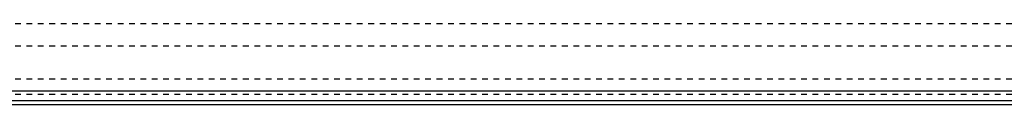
# Model space of a CAD drawing. Extents: x -702 to 168, y -90 to 90.
# Tile 10 of 14: x -267 to -94, y -62 to -48. Entities that reach past the tile are written whole.
import ezdxf

# ---------------------------------------------------------------- set-up
doc = ezdxf.new("R2010")
doc.units = 0
doc.linetypes.add('DASHED', pattern=[2, 1, -1])
doc.layers.add('AM_0', color=7, linetype='CONTINUOUS')
doc.layers.add('AM_3', color=7, linetype='DASHED')

msp = doc.modelspace()

# ---------------------------------------------------------------- linework, layer by layer
at = {"layer": 'AM_0', "color": 7, "linetype": 'CONTINUOUS'}
for p, q in [((-372.31, -60.02), (-90, -60.02)), ((-434.3, -61.72), (-90, -61.72)), ((-440, -62.39), (-90, -62.39))]:
    msp.add_line(p, q, dxfattribs=at)
at = {"layer": 'AM_3', "color": 6, "linetype": 'DASHED'}
for p, q in [((-440, -48.19), (50, -48.19)), ((-440, -52.11), (50, -52.11)), ((-440, -57.89), (50, -57.89)), ((-440, -60.6), (50, -60.6))]:
    msp.add_line(p, q, dxfattribs=at)

doc.saveas('drawing.dxf')
